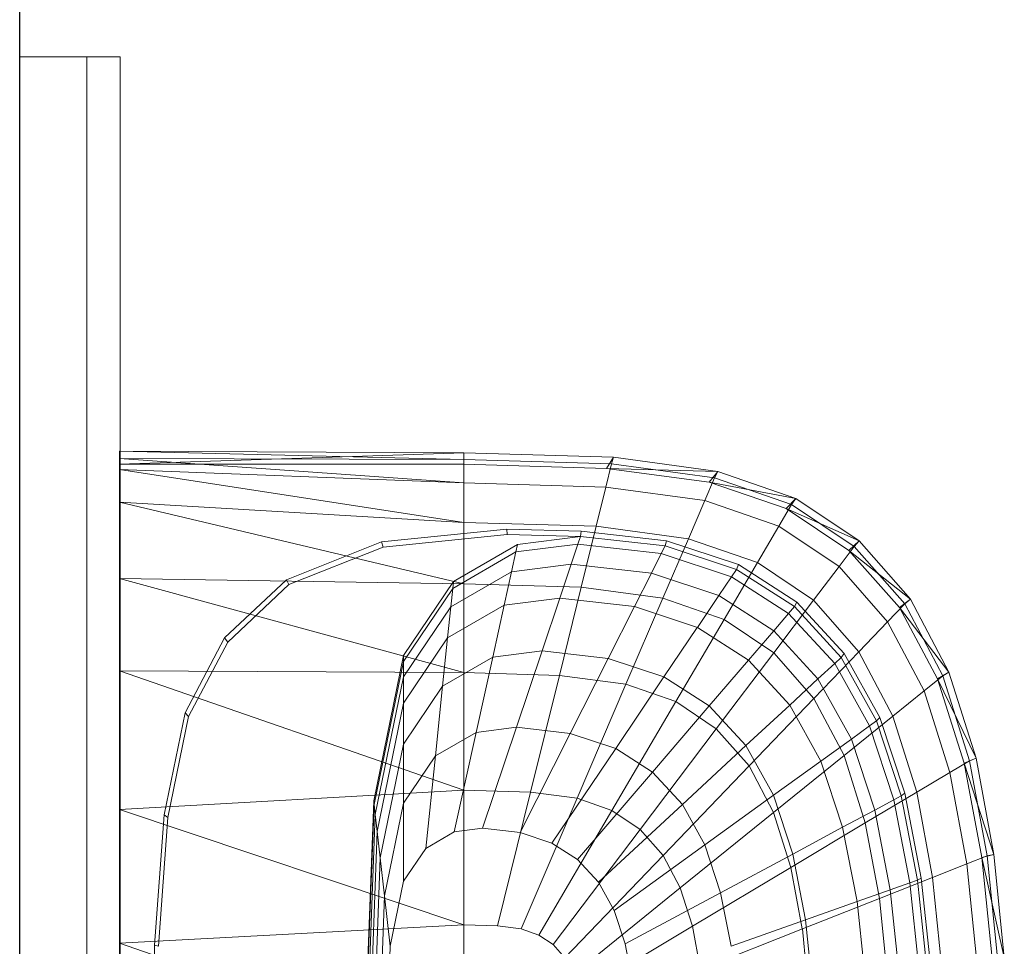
# Model space of a CAD drawing. Header units: metres. Extents: x 391.1 to 427.5, y 12.8 to 28.4.
# Tile 101 of 149: x 403.357 to 403.651, y 27.473 to 27.75. Entities that reach past the tile are written whole.
import ezdxf

# ---------------------------------------------------------------- set-up
doc = ezdxf.new("R2010")
doc.units = ezdxf.units.M
for name, color, linetype, lineweight in [('02_MOBILIARIO', 7, 'Continuous', 18), ('A-DETL-____-MBND', 7, 'Continuous', 18), ('A-GENM-____-OTLN', 7, 'Continuous', 18), ('A-WALL-____-MCUT', 7, 'Continuous', 25), ('A-WALL-____-OTLN', 7, 'Continuous', 25)]:
    doc.layers.add(name, color=color, linetype=linetype, lineweight=lineweight)

# ---------------------------------------------------------------- blocks, each defined once
blk = doc.blocks.new('Family - LONDR55-XX_ZZ-ARQ-CAA-M3D-Londres55-152064-03_TEL_P0A')
at = {"layer": 'A-GENM-____-OTLN', "color": 253, "true_color": 0xaaaaaa}
for p, q in [((0.6, 0.03), (0, 0.03)), ((0, 0.03), (0, 0.01)), ((0, 0.03), (0, 0.01)), ((0.6, 0.03), (0, 0.03)), ((0.6, 0.01), (0.6, 0.03)), ((0.6, 0.01), (0.6, 0.03)), ((0.6, 0.01), (0, 0.01)), ((0, 0.01), (0, 0)), ((0, 0), (0, 0.01)), ((0, 0.01), (0.6, 0.01)), ((0, 0.01), (0.6, 0.01)), ((0, 0.01), (0.6, 0.01)), ((0.6, 0), (0.6, 0.01)), ((0.6, 0.01), (0.6, 0)), ((0, 0), (0.6, 0)), ((0.6, 0), (0, 0))]:
    blk.add_line(p, q, dxfattribs=at)
blk = doc.blocks.new('Family - Mirall PA-152065-03_TEL_P0A')
blk.add_blockref('Family - LONDR55-XX_ZZ-ARQ-CAA-M3D-Londres55-152064-03_TEL_P0A', (0, 0))
blk = doc.blocks.new('Family - Evans PA-152341-03_TEL_P0A')
at = {"layer": 'A-WALL-____-MCUT', "color": 253, "true_color": 0xaaaaaa}
blk.add_line((2.08, 0), (4.42866, 0), dxfattribs=at)
at = {"layer": 'A-WALL-____-OTLN', "color": 253, "true_color": 0xaaaaaa}
blk.add_line((0, 0), (4.42866, 0), dxfattribs=at)
at = {"layer": 'A-WALL-____-OTLN', "color": 253, "lineweight": 18, "true_color": 0xaaaaaa}
blk.add_line((0, 0), (4.42866, 0), dxfattribs=at)
blk = doc.blocks.new('Family - Rentamans PA-152384-03_TEL_P0A')
at = {"layer": 'A-DETL-____-MBND', "color": 253, "true_color": 0xaaaaaa}
for p, q in [((0, 0.36146), (0, 0.36526)), ((0, 0.36526), (0, 0.36308)), ((0.10273, 0.3648), (0, 0.36526)), ((0.10273, 0.36283), (0, 0.36526)), ((0.10273, 0.3648), (0, 0.36146)), ((0.14736, 0.36347), (0.10273, 0.3648)), ((0.10273, 0.36283), (0.10273, 0.3648)), ((0.10273, 0.36479), (0.10273, 0.36141)), ((0, 0.36308), (0, 0.35983)), ((0.10273, 0.36283), (0, 0.36308)), ((0, 0.36308), (0.10273, 0.35585)), ((0.10273, 0.36141), (0, 0.36146)), ((0, 0.36146), (0, 0.00406)), ((0.14679, 0.36152), (0.10273, 0.36283)), ((0.10273, 0.36283), (0.10273, 0.35585)), ((0.14525, 0.36016), (0.10273, 0.36141)), ((0.14508, 0.3546), (0.14679, 0.36152)), ((0.14525, 0.36016), (0.14736, 0.36347)), ((0.14679, 0.36152), (0.14736, 0.36347)), ((0.17751, 0.35738), (0.14679, 0.36152)), ((0.17848, 0.35928), (0.14736, 0.36347)), ((0, 0.35983), (0, 0.35008)), ((0.10273, 0.35585), (0, 0.35983)), ((0, 0.35983), (0.10273, 0.34405)), ((0.17596, 0.35605), (0.14525, 0.36016)), ((0.17848, 0.35928), (0.14525, 0.36016)), ((0.17596, 0.35605), (0.17848, 0.35928)), ((0.17751, 0.35738), (0.17848, 0.35928)), ((0.20176, 0.35121), (0.17848, 0.35928)), ((0.10273, 0.35585), (0.10273, 0.34405)), ((0.14508, 0.3546), (0.10273, 0.35585)), ((0.17461, 0.35061), (0.17751, 0.35738)), ((0.19894, 0.34814), (0.17596, 0.35605)), ((0.20176, 0.35121), (0.17596, 0.35605)), ((0.2005, 0.34941), (0.17751, 0.35738)), ((0.14508, 0.3546), (0.1422, 0.34287)), ((0.17461, 0.35061), (0.14508, 0.3546)), ((0, 0.35008), (0, 0.32734)), ((0.10273, 0.34405), (0, 0.35008)), ((0, 0.35008), (0.10273, 0.32574)), ((0.16971, 0.33917), (0.17461, 0.35061)), ((0.19671, 0.34296), (0.17461, 0.35061)), ((0.19894, 0.34814), (0.20176, 0.35121)), ((0.2005, 0.34941), (0.20176, 0.35121)), ((0.22069, 0.33849), (0.20176, 0.35121)), ((0.19671, 0.34296), (0.2005, 0.34941)), ((0.21762, 0.33569), (0.19894, 0.34814)), ((0.22069, 0.33849), (0.19894, 0.34814)), ((0.21918, 0.33686), (0.2005, 0.34941)), ((0.10273, 0.34405), (0.10273, 0.32574)), ((0.1422, 0.34287), (0.10273, 0.34405)), ((0.07816, 0.33823), (0.11557, 0.34199)), ((0.11557, 0.34199), (0.13769, 0.34144)), ((0.11566, 0.34041), (0.11557, 0.34199)), ((0.13755, 0.33987), (0.13769, 0.34144)), ((0.13769, 0.34144), (0.16318, 0.33856)), ((0.1422, 0.34287), (0.13772, 0.3247)), ((0.16971, 0.33917), (0.1422, 0.34287)), ((0.1903, 0.33203), (0.19671, 0.34296)), ((0.21467, 0.33089), (0.19671, 0.34296)), ((0.04977, 0.3269), (0.07816, 0.33823)), ((0.07861, 0.33669), (0.07816, 0.33823)), ((0.07861, 0.33669), (0.11566, 0.34041)), ((0.11566, 0.34041), (0.13755, 0.33987)), ((0.11875, 0.33749), (0.13755, 0.33987)), ((0.13678, 0.33756), (0.13755, 0.33987)), ((0.13755, 0.33987), (0.1628, 0.33702)), ((0.16971, 0.33917), (0.1621, 0.32141)), ((0.1628, 0.33702), (0.16318, 0.33856)), ((0.16318, 0.33856), (0.18466, 0.33146)), ((0.1903, 0.33203), (0.16971, 0.33917)), ((0.21762, 0.33569), (0.22069, 0.33849)), ((0.21918, 0.33686), (0.22069, 0.33849)), ((0.23596, 0.32112), (0.22069, 0.33849)), ((0.05051, 0.32548), (0.07861, 0.33669)), ((0.09941, 0.32432), (0.11825, 0.33522)), ((0.09963, 0.32643), (0.11875, 0.33749)), ((0.11825, 0.33522), (0.11696, 0.32931)), ((0.11825, 0.33522), (0.13678, 0.33756)), ((0.11875, 0.33749), (0.11825, 0.33522)), ((0.13476, 0.33156), (0.13678, 0.33756)), ((0.13678, 0.33756), (0.16165, 0.33475)), ((0.16165, 0.33475), (0.1628, 0.33702)), ((0.1628, 0.33702), (0.18406, 0.32998)), ((0.21467, 0.33089), (0.21918, 0.33686)), ((0.2327, 0.31866), (0.21762, 0.33569)), ((0.23596, 0.32112), (0.21762, 0.33569)), ((0.23426, 0.31971), (0.21918, 0.33686)), ((0.15867, 0.32886), (0.16165, 0.33475)), ((0.16165, 0.33475), (0.1826, 0.32782)), ((0.18036, 0.31508), (0.1903, 0.33203)), ((0.20704, 0.32079), (0.1903, 0.33203)), ((0.09884, 0.31884), (0.11696, 0.32931)), ((0.11696, 0.32931), (0.11476, 0.31932)), ((0.11696, 0.32931), (0.13476, 0.33156)), ((0.13135, 0.32141), (0.13476, 0.33156)), ((0.13476, 0.33156), (0.15867, 0.32886)), ((0.1826, 0.32782), (0.18406, 0.32998)), ((0.18406, 0.32998), (0.18466, 0.33146)), ((0.18406, 0.32998), (0.20135, 0.31889)), ((0.18466, 0.33146), (0.20212, 0.32026)), ((0.20704, 0.32079), (0.21467, 0.33089)), ((0.22917, 0.3144), (0.21467, 0.33089)), ((0, 0.32734), (0, 0.29972)), ((0.10273, 0.32574), (0, 0.32734)), ((0, 0.32734), (0.10273, 0.29924)), ((0.03136, 0.30959), (0.04977, 0.3269)), ((0.05051, 0.32548), (0.04977, 0.3269)), ((0.08473, 0.30435), (0.09963, 0.32643)), ((0.09941, 0.32432), (0.09963, 0.32643)), ((0.15363, 0.3189), (0.15867, 0.32886)), ((0.15867, 0.32886), (0.17881, 0.3222)), ((0.17881, 0.3222), (0.1826, 0.32782)), ((0.1826, 0.32782), (0.19963, 0.31689)), ((0.03228, 0.30834), (0.05051, 0.32548)), ((0.08473, 0.30256), (0.09941, 0.32432)), ((0.09941, 0.32432), (0.09884, 0.31884)), ((0.10273, 0.32574), (0.10273, 0.29924)), ((0.13772, 0.3247), (0.10273, 0.32574)), ((0.13772, 0.3247), (0.13123, 0.29839)), ((0.1621, 0.32141), (0.13772, 0.3247)), ((0.11476, 0.31932), (0.13135, 0.32141)), ((0.12606, 0.30567), (0.13135, 0.32141)), ((0.13135, 0.32141), (0.15363, 0.3189)), ((0.1621, 0.32141), (0.1511, 0.29571)), ((0.18036, 0.31508), (0.1621, 0.32141)), ((0.1724, 0.31269), (0.17881, 0.3222)), ((0.17881, 0.3222), (0.19518, 0.3117)), ((0.19519, 0.30512), (0.20704, 0.32079)), ((0.20135, 0.31889), (0.20212, 0.32026)), ((0.20212, 0.32026), (0.21621, 0.30495)), ((0.22054, 0.30543), (0.20704, 0.32079)), ((0.2327, 0.31866), (0.23596, 0.32112)), ((0.23426, 0.31971), (0.23596, 0.32112)), ((0.24746, 0.29938), (0.23596, 0.32112)), ((0.08473, 0.29792), (0.09884, 0.31884)), ((0.09788, 0.30955), (0.11476, 0.31932)), ((0.09884, 0.31884), (0.09788, 0.30955)), ((0.11476, 0.31932), (0.11135, 0.30381)), ((0.14581, 0.30344), (0.15363, 0.3189)), ((0.15363, 0.3189), (0.1724, 0.31269)), ((0.19963, 0.31689), (0.20135, 0.31889)), ((0.20135, 0.31889), (0.2153, 0.30374)), ((0.22917, 0.3144), (0.23426, 0.31971)), ((0.24405, 0.29737), (0.2327, 0.31866)), ((0.24746, 0.29938), (0.2327, 0.31866)), ((0.24562, 0.29825), (0.23426, 0.31971)), ((0.18036, 0.31508), (0.16597, 0.29056)), ((0.19519, 0.30512), (0.18036, 0.31508)), ((0.19518, 0.3117), (0.19963, 0.31689)), ((0.19963, 0.31689), (0.21338, 0.30196)), ((0.22054, 0.30543), (0.22917, 0.3144)), ((0.24008, 0.29377), (0.22917, 0.3144)), ((0.16244, 0.29794), (0.17239, 0.31269)), ((0.1724, 0.31269), (0.18765, 0.3029)), ((0.18765, 0.3029), (0.19518, 0.3117)), ((0.19518, 0.3117), (0.20839, 0.29735)), ((0.01958, 0.28716), (0.03136, 0.30959)), ((0.03228, 0.30834), (0.03136, 0.30959)), ((0.08473, 0.29006), (0.09788, 0.30955)), ((0.09788, 0.30955), (0.09638, 0.29516)), ((0.02062, 0.28613), (0.03228, 0.30834)), ((0.11135, 0.30381), (0.12606, 0.30567)), ((0.1184, 0.28289), (0.12606, 0.30567)), ((0.12606, 0.30567), (0.14581, 0.30344)), ((0.07584, 0.26096), (0.08473, 0.30435)), ((0.08473, 0.30256), (0.08473, 0.30435)), ((0.09638, 0.29516), (0.11135, 0.30381)), ((0.11135, 0.30381), (0.10642, 0.28138)), ((0.13449, 0.28107), (0.14581, 0.30344)), ((0.14581, 0.30344), (0.16244, 0.29794)), ((0.17596, 0.28926), (0.18765, 0.3029)), ((0.17806, 0.28244), (0.19519, 0.30512)), ((0.18765, 0.3029), (0.19996, 0.28953)), ((0.20717, 0.2915), (0.19519, 0.30512)), ((0.20717, 0.2915), (0.22054, 0.30542)), ((0.21338, 0.30196), (0.2153, 0.30374)), ((0.2153, 0.30374), (0.21621, 0.30495)), ((0.2153, 0.30374), (0.2258, 0.28478)), ((0.21621, 0.30495), (0.22681, 0.2858)), ((0.23071, 0.2862), (0.22054, 0.30543)), ((0, 0.29972), (0, 0.2583)), ((0.10273, 0.29924), (0, 0.29972)), ((0, 0.29972), (0.10273, 0.26415)), ((0.07598, 0.25981), (0.08473, 0.30256)), ((0.08473, 0.29792), (0.08473, 0.30256)), ((0.20839, 0.29735), (0.21338, 0.30196)), ((0.21338, 0.30196), (0.22372, 0.28328)), ((0.07631, 0.25683), (0.08473, 0.29792)), ((0.08473, 0.29792), (0.08473, 0.29006)), ((0.10273, 0.29924), (0.10273, 0.26415)), ((0.13123, 0.29839), (0.10273, 0.29924)), ((0.13123, 0.29839), (0.12265, 0.26356)), ((0.1511, 0.29571), (0.13123, 0.29839)), ((0.14804, 0.27659), (0.16244, 0.29794)), ((0.16244, 0.29794), (0.17596, 0.28926)), ((0.19996, 0.28953), (0.20839, 0.29735)), ((0.20839, 0.29735), (0.21834, 0.27939)), ((0.24008, 0.29377), (0.24562, 0.29825)), ((0.24405, 0.29737), (0.24746, 0.29938)), ((0.25202, 0.27221), (0.24405, 0.29737)), ((0.25554, 0.27371), (0.24405, 0.29737)), ((0.24562, 0.29825), (0.24746, 0.29938)), ((0.25359, 0.2729), (0.24562, 0.29825)), ((0.25554, 0.27371), (0.24746, 0.29938)), ((0.08473, 0.27788), (0.09638, 0.29516)), ((0.09638, 0.29516), (0.09423, 0.27433)), ((0.1511, 0.29571), (0.13653, 0.26169)), ((0.1511, 0.29571), (0.16597, 0.29056)), ((0.23071, 0.2862), (0.24008, 0.29377)), ((0.24775, 0.26941), (0.24008, 0.29377)), ((0.18781, 0.27134), (0.20717, 0.2915)), ((0.21618, 0.27446), (0.20717, 0.2915)), ((0.07689, 0.25177), (0.08473, 0.29006)), ((0.08473, 0.29006), (0.08473, 0.27788)), ((0.16597, 0.29056), (0.14692, 0.25809)), ((0.15906, 0.26952), (0.17596, 0.28926)), ((0.16597, 0.29056), (0.17805, 0.28244)), ((0.17596, 0.28926), (0.18688, 0.27741)), ((0.18688, 0.27741), (0.19996, 0.28953)), ((0.19996, 0.28953), (0.20923, 0.2728)), ((0.01327, 0.25673), (0.01958, 0.28716)), ((0.01437, 0.25599), (0.02062, 0.28613)), ((0.02062, 0.28613), (0.01958, 0.28716)), ((0.21618, 0.27446), (0.23071, 0.2862)), ((0.2258, 0.28478), (0.22681, 0.2858)), ((0.22681, 0.2858), (0.23426, 0.26319)), ((0.23785, 0.2635), (0.23071, 0.2862)), ((0.10642, 0.28138), (0.1184, 0.28289)), ((0.10826, 0.25273), (0.1184, 0.28289)), ((0.1184, 0.28289), (0.13449, 0.28107)), ((0.17805, 0.28244), (0.15537, 0.25241)), ((0.17805, 0.28244), (0.18781, 0.27134)), ((0.21834, 0.27939), (0.22372, 0.28328)), ((0.22372, 0.28328), (0.2258, 0.28478)), ((0.22372, 0.28328), (0.23099, 0.26122)), ((0.2258, 0.28478), (0.23317, 0.26239)), ((0.09423, 0.27433), (0.10642, 0.28138)), ((0.10642, 0.28138), (0.09989, 0.25167)), ((0.1195, 0.25146), (0.13449, 0.28107)), ((0.13449, 0.28107), (0.14804, 0.27659)), ((0.20923, 0.2728), (0.21834, 0.27939)), ((0.21834, 0.27939), (0.22533, 0.25818)), ((0.07778, 0.24394), (0.08473, 0.27788)), ((0.08473, 0.27788), (0.08473, 0.26025)), ((0.12897, 0.24833), (0.14804, 0.27659)), ((0.14804, 0.27659), (0.15906, 0.26952)), ((0.16795, 0.25986), (0.18688, 0.27741)), ((0.18688, 0.27741), (0.19509, 0.26258)), ((0.08473, 0.26025), (0.09423, 0.27433)), ((0.09423, 0.27433), (0.09137, 0.24674)), ((0.19515, 0.25746), (0.21618, 0.27446)), ((0.22251, 0.25433), (0.21618, 0.27446)), ((0.25202, 0.27221), (0.25554, 0.27371)), ((0.25359, 0.2729), (0.25554, 0.27371)), ((0.26089, 0.24493), (0.25554, 0.27371)), ((0.18781, 0.27134), (0.16218, 0.24466)), ((0.18781, 0.27134), (0.19515, 0.25746)), ((0.19509, 0.26258), (0.20923, 0.2728)), ((0.20923, 0.2728), (0.21574, 0.25304)), ((0.24775, 0.26941), (0.25359, 0.2729)), ((0.2573, 0.24402), (0.25202, 0.27221)), ((0.26089, 0.24493), (0.25202, 0.27221)), ((0.25887, 0.24449), (0.25359, 0.2729)), ((0.13667, 0.24339), (0.15906, 0.26952)), ((0.15906, 0.26952), (0.16795, 0.25986)), ((0.23785, 0.2635), (0.24775, 0.26941)), ((0.25282, 0.2421), (0.24775, 0.26941)), ((0.10273, 0.26415), (0, 0.2583)), ((0.10273, 0.26415), (0.10273, 0.22395)), ((0.12264, 0.26356), (0.10273, 0.26415)), ((0.12264, 0.26356), (0.11281, 0.22365)), ((0.11983, 0.2227), (0.13653, 0.26169)), ((0.12264, 0.26356), (0.13653, 0.26169)), ((0.13653, 0.26169), (0.14692, 0.25809)), ((0.17464, 0.24778), (0.19509, 0.26258)), ((0.19509, 0.26258), (0.20086, 0.24506)), ((0.22251, 0.25433), (0.23785, 0.2635)), ((0.23099, 0.26122), (0.23317, 0.26239)), ((0.23317, 0.26239), (0.23426, 0.26319)), ((0.23317, 0.26239), (0.23806, 0.23729)), ((0.23426, 0.26319), (0.23919, 0.23784)), ((0.24258, 0.23805), (0.23785, 0.2635)), ((0.07287, 0.18276), (0.07584, 0.26096)), ((0.07304, 0.18276), (0.07598, 0.25981)), ((0.07598, 0.25981), (0.07584, 0.26096)), ((0.07631, 0.25683), (0.07598, 0.25981)), ((0.07907, 0.2326), (0.08473, 0.26025)), ((0.08473, 0.26025), (0.08473, 0.23691)), ((0.14288, 0.23664), (0.16795, 0.25986)), ((0.16795, 0.25986), (0.17464, 0.24778)), ((0.22533, 0.25818), (0.23099, 0.26122)), ((0.23099, 0.26122), (0.2358, 0.23649)), ((0, 0.2583), (0, 0.2185)), ((0, 0.2583), (0.10273, 0.22395)), ((0.01046, 0.21786), (0.01327, 0.25673)), ((0.01159, 0.21751), (0.01437, 0.25599)), ((0.01437, 0.25599), (0.01327, 0.25673)), ((0.074, 0.19601), (0.07631, 0.25683)), ((0.07689, 0.25177), (0.07631, 0.25683)), ((0.14692, 0.25809), (0.12509, 0.22088)), ((0.14692, 0.25809), (0.15537, 0.25241)), ((0.19515, 0.25746), (0.16731, 0.23496)), ((0.19515, 0.25746), (0.20031, 0.24107)), ((0.21574, 0.25304), (0.22533, 0.25818)), ((0.22533, 0.25818), (0.22995, 0.23441)), ((0.09989, 0.25167), (0.10826, 0.25273)), ((0.10826, 0.25273), (0.1195, 0.25146)), ((0.20031, 0.24107), (0.22251, 0.25433)), ((0.20086, 0.24506), (0.21574, 0.25304)), ((0.21574, 0.25304), (0.22004, 0.23089)), ((0.2267, 0.23178), (0.22251, 0.25433)), ((0.07426, 0.18276), (0.07689, 0.25177)), ((0.07689, 0.25177), (0.07778, 0.24394)), ((0.09137, 0.24674), (0.09989, 0.25167)), ((0.1195, 0.25146), (0.12897, 0.24833)), ((0.15537, 0.25241), (0.12937, 0.21801)), ((0.15537, 0.25241), (0.16218, 0.24466)), ((0.12897, 0.24833), (0.13667, 0.24339)), ((0.14756, 0.2282), (0.17464, 0.24778)), ((0.17464, 0.24778), (0.17934, 0.23351)), ((0.07545, 0.18276), (0.07778, 0.24394)), ((0.07778, 0.24394), (0.07907, 0.2326)), ((0.08473, 0.23691), (0.09137, 0.24674)), ((0.16218, 0.24466), (0.13282, 0.21409)), ((0.16218, 0.24466), (0.16731, 0.23496)), ((0.17934, 0.23351), (0.20086, 0.24506)), ((0.20086, 0.24506), (0.20468, 0.22542)), ((0.25282, 0.2421), (0.25887, 0.24449)), ((0.2573, 0.24402), (0.26089, 0.24493)), ((0.26035, 0.21386), (0.2573, 0.24402)), ((0.26398, 0.21415), (0.2573, 0.24402)), ((0.25887, 0.24449), (0.26089, 0.24493)), ((0.26192, 0.2141), (0.25887, 0.24449)), ((0.26398, 0.21415), (0.26089, 0.24493)), ((0.13667, 0.24339), (0.14288, 0.23664)), ((0.20031, 0.24107), (0.17092, 0.2235)), ((0.20031, 0.24107), (0.20372, 0.22269)), ((0.24258, 0.23805), (0.25282, 0.2421)), ((0.25575, 0.21289), (0.25282, 0.2421)), ((0.2267, 0.23178), (0.24258, 0.23805)), ((0.24532, 0.21083), (0.24258, 0.23805)), ((0.08078, 0.21759), (0.08473, 0.23691)), ((0.14288, 0.23664), (0.14756, 0.2282)), ((0.22995, 0.23441), (0.2358, 0.23649)), ((0.2358, 0.23649), (0.23806, 0.2373)), ((0.2358, 0.23649), (0.23859, 0.21004)), ((0.23806, 0.23729), (0.23919, 0.23784)), ((0.23806, 0.23729), (0.24088, 0.21045)), ((0.23919, 0.23784), (0.24205, 0.21072)), ((0.07717, 0.18276), (0.07907, 0.2326)), ((0.08078, 0.21759), (0.07907, 0.2326)), ((0.16731, 0.23496), (0.13541, 0.20918)), ((0.15084, 0.21822), (0.17934, 0.23351)), ((0.16731, 0.23496), (0.17092, 0.2235)), ((0.17934, 0.23351), (0.18245, 0.21752)), ((0.22004, 0.23089), (0.22995, 0.23441)), ((0.22995, 0.23441), (0.23263, 0.20898)), ((0.20373, 0.22269), (0.2267, 0.23177)), ((0.20468, 0.22542), (0.22004, 0.23089)), ((0.22004, 0.23089), (0.22254, 0.20719)), ((0.22913, 0.20764), (0.2267, 0.23178)), ((0.14756, 0.2282), (0.15084, 0.21822)), ((0.10273, 0.22395), (0, 0.2185)), ((0.10273, 0.22395), (0.10273, 0.18276)), ((0.10273, 0.22395), (0.11281, 0.22365)), ((0.11281, 0.22365), (0.11983, 0.2227)), ((0.17092, 0.2235), (0.13724, 0.20338)), ((0.17092, 0.2235), (0.1733, 0.21066)), ((0.18245, 0.21752), (0.20468, 0.22542)), ((0.20468, 0.22542), (0.20689, 0.20442)), ((0.11983, 0.2227), (0.12509, 0.22088)), ((0.12509, 0.22088), (0.12937, 0.21801)), ((0.20373, 0.22269), (0.1733, 0.21066)), ((0.20373, 0.22269), (0.2057, 0.20303)), ((0, 0.2185), (0, 0.18276)), ((0, 0.2185), (0.10273, 0.18276)), ((0.00965, 0.18276), (0.01046, 0.21786)), ((0.01159, 0.21751), (0.01046, 0.21786)), ((0.07945, 0.18276), (0.08078, 0.21759)), ((0.12937, 0.21801), (0.13282, 0.21409)), ((0.15084, 0.21822), (0.15302, 0.20705))]:
    blk.add_line(p, q, dxfattribs=at)
blk = doc.blocks.new('LONDR55-XX_ZZ-ARQ-CAA-M3D-Londres55_ifc-1-03_TEL_P0A')
at = {"layer": '02_MOBILIARIO', "color": 253, "lineweight": 18, "true_color": 0xaaaaaa}
blk.add_blockref('Family - Rentamans PA-152384-03_TEL_P0A', (403.38693, 27.25571), dxfattribs=at)
at = {"layer": 'A-GENM-____-OTLN', "color": 253, "lineweight": 18, "true_color": 0xaaaaaa, "rotation": 90}
blk.add_blockref('Family - Mirall PA-152065-03_TEL_P0A', (403.38714, 27.13872), dxfattribs=at)
at = {"layer": 'A-WALL-____-OTLN', "color": 253, "lineweight": 18, "true_color": 0xaaaaaa, "rotation": 90}
blk.add_blockref('Family - Evans PA-152341-03_TEL_P0A', (403.35714, 23.64959), dxfattribs=at)

msp = doc.modelspace()

# ---------------------------------------------------------------- block references
at = {"lineweight": 5}
msp.add_blockref('LONDR55-XX_ZZ-ARQ-CAA-M3D-Londres55_ifc-1-03_TEL_P0A', (0, 0), dxfattribs=at)

doc.saveas('drawing.dxf')
